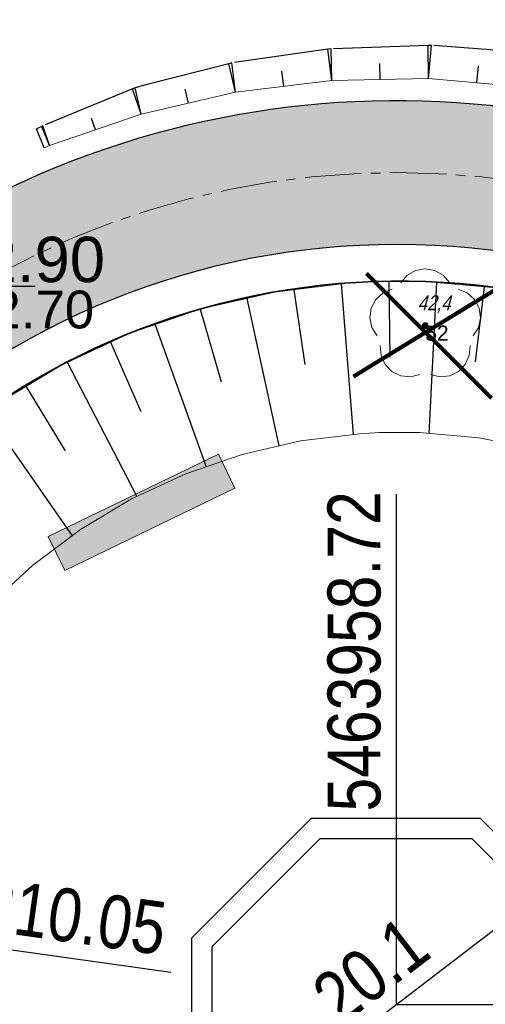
# Model space of a CAD drawing. Header units: metres. Extents: x 0 to 5465380, y 0 to 5925815.
# Tile 112 of 141: x 5463954 to 5463960, y 5925585 to 5925598. Entities that reach past the tile are written whole.
import ezdxf

# ---------------------------------------------------------------- set-up
doc = ezdxf.new("R2010")
doc.units = ezdxf.units.M
doc.linetypes.add('CENTER2', pattern=[1.125, 0.75, -0.125, 0.125, -0.125])
doc.linetypes.add('HIDDEN', pattern=[0.375, 0.25, -0.125])
for name, color, linetype, lineweight in [('$DR - obrzeże 8x30', 34, 'Continuous', 30), ('$DR - osie ścieżek', 7, 'CENTER2', 15), ('$DR - wyp. chodnik', 44, 'Continuous', 5), ('$DR - zał. arch.', 7, 'Continuous', 13), ('$DR - zał. mapa', 250, 'Continuous', 0), ('___ławki_Nr_Pióra__141', 7, 'Continuous', 0), ('___ławki_Nr_Pióra__246', 34, 'Continuous', 211), ('CC_Drzewa_Nr_Pióra__185', 20, 'Continuous', 200)]:
    doc.layers.add(name, color=color, linetype=linetype, lineweight=lineweight)
for name, color, linetype in [('$DR - wymiary', 7, 'Continuous'), ('____rosliny', 7, 'Continuous'), ('AecObjExplode_rys 1_Vport_D5A', 7, 'Continuous'), ('AecObjExplode_rys 3_Vport_DDD', 7, 'Continuous'), ('AecObjExplode_rys 4_Vport_E22', 7, 'Continuous'), ('C-DROGI-KORYTARZE', 7, 'Continuous'), ('C-DROGI-SYTUACJA', 7, 'Continuous'), ('C-DROGI-SYTUACJA-ETYKIETY', 7, 'Continuous'), ('C-DZIALKI', 5, 'Continuous'), ('C-TEREN-SKARPY', 94, 'Continuous'), ('Punkty', 7, 'Continuous'), ('Rzedne', 7, 'Continuous'), ('Teksty', 7, 'Continuous')]:
    doc.layers.add(name, color=color, linetype=linetype)
doc.layers.add('CC_Drzewa', color=7, linetype='Continuous', lineweight=18, true_color=0x008000)
doc.styles.add('ARIAL 2', font='ARIALN.TTF')
doc.styles.get("Standard").update_dxf_attribs({"font": 'arial.ttf'})
doc.dimstyles.new('LINIOWY', dxfattribs={"dimtxt": 0.7, "dimasz": 0.3, "dimexe": 0.3, "dimexo": 0, "dimgap": 0.2, "dimtad": 1, "dimzin": 9, "dimdsep": 46, "dimtxsty": 'ARIAL 2', "dimblk": 'OBLIQUE', "dimcen": 0, "dimdle": 0.2, "dimclrd": 7, "dimclre": 7, "dimclrt": 1, "dimadec": 0, "dimazin": 0, "dimtfac": 1, "dimtofl": 0, "dimtmove": 1, "dimatfit": 3, "dimldrblk": 'OBLIQUE', "dimfxl": 0.3, "dimfxlon": 1, "dimtolj": 1, "dimtzin": 1, "dimarcsym": 0})
doc.dimstyles.new('LINIOWY$4', dxfattribs={"dimtxt": 0.7, "dimasz": 0.3, "dimexe": 0.3, "dimexo": 0, "dimgap": 0.2, "dimtad": 1, "dimzin": 9, "dimdsep": 46, "dimtxsty": 'ARIAL 2', "dimblk1": 'OBLIQUE', "dimsah": 1, "dimcen": 0, "dimdle": 0.2, "dimclrd": 7, "dimclre": 7, "dimclrt": 1, "dimadec": 0, "dimazin": 0, "dimtfac": 1, "dimtofl": 0, "dimtmove": 1, "dimatfit": 3, "dimldrblk": 'OBLIQUE', "dimfxl": 0.3, "dimfxlon": 1, "dimtolj": 1, "dimtzin": 1, "dimarcsym": 0})

# ---------------------------------------------------------------- blocks, each defined once
blk = doc.blocks.new('SPDLP')
blk.add_hatch(color=0).paths.add_polyline_path([(-0.09, 0), (-0.085595, -0.027812), (-0.072812, -0.052901), (-0.052901, -0.072812), (-0.027812, -0.085595), (0, -0.09), (0.027812, -0.085595), (0.052901, -0.072812), (0.072812, -0.052901), (0.085595, -0.027812), (0.09, 0), (0.085595, 0.027812), (0.072812, 0.052901), (0.052901, 0.072812), (0.027812, 0.085595), (0, 0.09), (-0.027812, 0.085595), (-0.052901, 0.072812), (-0.072812, 0.052901), (-0.085595, 0.027812)])
at = {"color": 0}
for points in [[(-0.268652, 1.271938), (-0.048001, 1.40916), (0.20623, 1.462858), (0.463525, 1.426585), (0.693003, 1.304695), (0.867117, 1.11182), (0.964971, 0.871109)], [(-1.292703, 0.137547), (-1.355024, 0.389802), (-1.327532, 0.648184), (-1.213525, 0.881678), (-1.026689, 1.062258), (-0.78945, 1.168249), (-0.530282, 1.186929)], [(1.126667, 0.648554), (1.325358, 0.481106), (1.454989, 0.255912), (1.5, 0), (1.454989, -0.255912), (1.325358, -0.481106), (1.126667, -0.648554)], [(-0.530282, -1.186929), (-0.78945, -1.168249), (-1.026689, -1.062258), (-1.213525, -0.881678), (-1.327532, -0.648184), (-1.355024, -0.389802), (-1.292703, -0.137547)], [(0.964971, -0.871109), (0.867117, -1.11182), (0.693003, -1.304695), (0.463525, -1.426585), (0.20623, -1.462858), (-0.048001, -1.40916), (-0.268652, -1.271938)]]:
    blk.add_lwpolyline(points, dxfattribs=at)
blk = doc.blocks.new('GK.6640.1913.2022 szara')
at = {"layer": 'Punkty', "color": 252, "lineweight": 35}
blk.add_point((5463959.103, 5925594.359), dxfattribs=at)
at = {"layer": 'CC_Drzewa', "color": 252, "lineweight": 18, "xscale": 0.5, "yscale": 0.5, "rotation": 90}
blk.add_blockref('SPDLP', (5463959.103, 5925594.359), dxfattribs=at)
at = {"layer": 'Rzedne', "color": 252, "lineweight": 35, "oblique": 15, "width": 0.8}
blk.add_text('42,4', height=0.2, dxfattribs=at).set_placement((5463959.003, 5925594.559, 42.434))
at = {"layer": 'Teksty', "color": 252, "lineweight": 35}
blk.add_text('52', height=0.2, dxfattribs=at).set_placement((5463959.103, 5925594.159, 42.434))
blk = doc.blocks.new('świetlica_bezrzecze_PB_PZT oczyszczony')
at = {"layer": '___ławki_Nr_Pióra__246', "linetype": 'Continuous'}
blk.add_hatch(color=256, dxfattribs=at).paths.add_polyline_path([(5463956.585, 5925592.207), (5463956.367, 5925592.657), (5463954.116, 5925591.57), (5463954.334, 5925591.12)], flags=0)
at = {"layer": '____rosliny', "linetype": 'Continuous', "flags": 128}
for points in [[(5463961.421, 5925584.016), (5463961.421, 5925586.256), (5463959.836, 5925587.841), (5463957.596, 5925587.841), (5463956.011, 5925586.256), (5463956.011, 5925584.016), (5463957.596, 5925582.431), (5463959.836, 5925582.431)], [(5463959.724, 5925587.571), (5463957.708, 5925587.571), (5463956.282, 5925586.144), (5463956.282, 5925584.128), (5463957.708, 5925582.702), (5463959.724, 5925582.702), (5463961.151, 5925584.128), (5463961.151, 5925586.144)]]:
    blk.add_lwpolyline(points, close=True, dxfattribs=at)
at = {"layer": '___ławki_Nr_Pióra__141', "linetype": 'Continuous', "flags": 128}
blk.add_lwpolyline([(5463956.585, 5925592.207), (5463956.367, 5925592.657), (5463954.116, 5925591.57), (5463954.334, 5925591.12)], close=True, dxfattribs=at)
at = {"layer": 'CC_Drzewa_Nr_Pióra__185', "linetype": 'Continuous'}
for p, q in [((5463959.979, 5925593.398), (5463958.327, 5925595.05)), ((5463958.156, 5925593.686), (5463960.177, 5925594.923))]:
    blk.add_line(p, q, dxfattribs=at)
blk = doc.blocks.new('kota')
at = {"color": 0, "linetype": 'ByBlock', "lineweight": -2}
for p, q in [((0, 0), (0, 1)), ((2, 0.5), (-0.5, 0.5)), ((-0.5, 0.5), (0, 0))]:
    blk.add_line(p, q, dxfattribs=at)
blk = doc.blocks.new('*D36')
at = {"layer": '$DR - wymiary', "color": 7, "lineweight": -2, "transparency": 16777216}
blk.add_line((5463955.74, 5925585.801), (5463949.069, 5925586.738), dxfattribs=at)
at = {"layer": '$DR - wymiary', "color": 7, "transparency": 16777216}
blk.add_solid([(5463949.076, 5925586.788), (5463949.062, 5925586.689), (5463948.771, 5925586.78)], dxfattribs=at)
at = {"layer": 'Defpoints', "color": 0, "transparency": 16777216}
for p in [(5463948.771, 5925586.78), (5463958.724, 5925585.382)]:
    blk.add_point(p, dxfattribs=at)
at = {"layer": '$DR - wymiary', "color": 1, "transparency": 16777216, "insert": (5463954.386, 5925586.554), "char_height": 0.7, "attachment_point": 5, "rotation": 352.0072, "style": 'ARIAL 2'}
blk.add_mtext('\\A1;R10.05', dxfattribs=at)
blk = doc.blocks.new('_OBLIQUE')
at = {"color": 0, "linetype": 'ByBlock'}
blk.add_line((-0.5, -0.5), (0.5, 0.5), dxfattribs=at)
blk = doc.blocks.new('*D100')
at = {"layer": '$DR - wymiary', "color": 7, "lineweight": -2, "transparency": 16777216}
for p, q in [((5463966.706, 5925591.489), (5463966.524, 5925591.727)), ((5463950.583, 5925579.154), (5463966.865, 5925591.611)), ((5463950.742, 5925579.276), (5463950.56, 5925579.514))]:
    blk.add_line(p, q, dxfattribs=at)
at = {"layer": 'Defpoints', "color": 0, "transparency": 16777216}
for p in [(5463966.706, 5925591.489), (5463966.706, 5925591.489), (5463950.742, 5925579.276)]:
    blk.add_point(p, dxfattribs=at)
at = {"layer": '$DR - wymiary', "color": 7, "lineweight": -2, "transparency": 16777216, "xscale": 0.3, "yscale": 0.3, "zscale": 0.3}
for p, rotation in [((5463966.706, 5925591.489), 37.41772911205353), ((5463950.742, 5925579.276), 217.4177291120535)]:
    blk.add_blockref('_OBLIQUE', p, dxfattribs=dict(at, rotation=rotation))
at = {"layer": '$DR - wymiary', "color": 1, "transparency": 16777216, "insert": (5463958.385, 5925585.825), "char_height": 0.7, "attachment_point": 5, "rotation": 37.4177, "style": 'ARIAL 2'}
blk.add_mtext('\\A1;20.1', dxfattribs=at)
blk = doc.blocks.new('*D115')
at = {"layer": '$DR - wymiary', "color": 7, "lineweight": -2, "transparency": 16777216}
blk.add_line((5463941.588, 5925574.264), (5463938.423, 5925572.21), dxfattribs=at)
at = {"layer": '$DR - wymiary', "color": 7, "transparency": 16777216}
blk.add_solid([(5463938.396, 5925572.252), (5463938.45, 5925572.168), (5463938.171, 5925572.047)], dxfattribs=at)
at = {"layer": 'Defpoints', "color": 0, "transparency": 16777216}
for p in [(5463958.724, 5925585.382), (5463938.171, 5925572.047)]:
    blk.add_point(p, dxfattribs=at)
at = {"layer": '$DR - wymiary', "color": 1, "transparency": 16777216, "insert": (5463940.259, 5925574.066), "char_height": 0.7, "attachment_point": 5, "rotation": 32.9777, "style": 'ARIAL 2'}
blk.add_mtext('\\A1;R24.5', dxfattribs=at)
blk = doc.blocks.new('*D116')
at = {"layer": '$DR - wymiary', "color": 7, "lineweight": -2, "transparency": 16777216}
blk.add_line((5463946.399, 5925578.731), (5463948.779, 5925580.016), dxfattribs=at)
at = {"layer": '$DR - wymiary', "color": 7, "transparency": 16777216}
blk.add_solid([(5463948.756, 5925580.06), (5463948.803, 5925579.972), (5463949.043, 5925580.158)], dxfattribs=at)
at = {"layer": 'Defpoints', "color": 0, "transparency": 16777216}
for p in [(5463958.724, 5925585.382), (5463949.043, 5925580.158)]:
    blk.add_point(p, dxfattribs=at)
at = {"layer": '$DR - wymiary', "color": 1, "transparency": 16777216, "insert": (5463946.868, 5925579.611), "char_height": 0.7, "attachment_point": 5, "rotation": 28.3533, "style": 'ARIAL 2'}
blk.add_mtext('\\A1;R11', dxfattribs=at)
blk = doc.blocks.new('*D137')
at = {"layer": '$DR - wymiary', "color": 7, "lineweight": -2, "transparency": 16777216}
blk.add_line((5463958.724, 5925585.382), (5463964.93, 5925585.382), dxfattribs=at)
at = {"layer": 'Defpoints', "color": 0, "transparency": 16777216}
for p in [(5463958.724, 5925585.382), (5463960.561, 5925585.382), (0, 0)]:
    blk.add_point(p, dxfattribs=at)
at = {"layer": '$DR - wymiary', "color": 1, "transparency": 16777216, "insert": (5463962.845, 5925585.94), "char_height": 0.7, "attachment_point": 5, "style": 'ARIAL 2'}
blk.add_mtext('\\A1;5925585.38', dxfattribs=at)
blk = doc.blocks.new('*D138')
at = {"layer": '$DR - wymiary', "color": 7, "lineweight": -2, "transparency": 16777216}
blk.add_line((5463958.724, 5925585.382), (5463958.724, 5925592.131), dxfattribs=at)
at = {"layer": 'Defpoints', "color": 0, "transparency": 16777216}
for p in [(5463958.724, 5925587.769), (5463958.724, 5925585.382), (0, 0)]:
    blk.add_point(p, dxfattribs=at)
at = {"layer": '$DR - wymiary', "color": 1, "transparency": 16777216, "insert": (5463958.166, 5925590.05), "char_height": 0.7, "attachment_point": 5, "rotation": 90, "style": 'ARIAL 2'}
blk.add_mtext('\\A1;5463958.72', dxfattribs=at)
blk = doc.blocks.new('AecObjExplode_rys 1_Vport_D5A')
at = {"layer": 'C-DROGI-KORYTARZE', "color": 92, "linetype": 'Continuous', "lineweight": 9}
for p, q in [((5463957.108, 5925594.803), (5463958.1, 5925594.924)), ((5463958.1, 5925594.924), (5463958.421, 5925594.941)), ((5463958.421, 5925594.941), (5463959.099, 5925594.941)), ((5463959.099, 5925594.941), (5463960.095, 5925594.854)), ((5463956.134, 5925594.579), (5463957.108, 5925594.803)), ((5463955.188, 5925594.254), (5463956.134, 5925594.579)), ((5463954.282, 5925593.833), (5463955.188, 5925594.254)), ((5463953.425, 5925593.319), (5463954.282, 5925593.833)), ((5463957.454, 5925592.833), (5463958.238, 5925592.929)), ((5463958.238, 5925592.929), (5463958.493, 5925592.943)), ((5463958.493, 5925592.943), (5463959.029, 5925592.943)), ((5463959.029, 5925592.943), (5463959.816, 5925592.873)), ((5463956.683, 5925592.656), (5463957.454, 5925592.833)), ((5463959.816, 5925592.873), (5463960.592, 5925592.722)), ((5463955.936, 5925592.399), (5463956.683, 5925592.656)), ((5463955.219, 5925592.066), (5463955.936, 5925592.399)), ((5463954.541, 5925591.66), (5463955.219, 5925592.066)), ((5463953.909, 5925591.185), (5463954.541, 5925591.66)), ((5463953.435, 5925590.752), (5463953.909, 5925591.185))]:
    blk.add_line(p, q, dxfattribs=at)
at = {"layer": 'C-DROGI-KORYTARZE', "color": 54, "linetype": 'Continuous', "lineweight": -3}
for p, q in [((5463957.991, 5925594.911, 42.837), (5463958.152, 5925592.919, 42.797)), ((5463958.622, 5925594.941, 42.822), (5463958.637, 5925593.942, 42.802)), ((5463959.254, 5925594.928, 42.805), (5463959.151, 5925592.932, 42.765)), ((5463959.884, 5925594.872, 42.788), (5463959.766, 5925593.88, 42.768)), ((5463957.364, 5925594.834, 42.851), (5463957.51, 5925593.846, 42.831)), ((5463956.743, 5925594.719, 42.864), (5463957.165, 5925592.767, 42.824)), ((5463956.127, 5925594.577, 42.876), (5463956.402, 5925593.615, 42.856)), ((5463955.529, 5925594.371, 42.886), (5463956.205, 5925592.492, 42.846)), ((5463954.941, 5925594.14, 42.895), (5463955.341, 5925593.224, 42.875)), ((5463954.368, 5925593.873, 42.904), (5463955.287, 5925592.098, 42.864)), ((5463953.821, 5925593.557, 42.911), (5463954.338, 5925592.702, 42.891)), ((5463953.289, 5925593.217, 42.917), (5463954.434, 5925591.579, 42.877))]:
    blk.add_line(p, q, dxfattribs=at)
at = {"layer": 'C-DROGI-SYTUACJA', "color": 92, "linetype": 'Continuous', "lineweight": 9}
for p, q in [((5463957.867, 5925597.602), (5463956.594, 5925597.446)), ((5463959.149, 5925597.625), (5463957.867, 5925597.602)), ((5463960.426, 5925597.514), (5463959.149, 5925597.625)), ((5463956.594, 5925597.446), (5463955.345, 5925597.157)), ((5463955.345, 5925597.157), (5463954.133, 5925596.74)), ((5463954.133, 5925596.74), (5463954.061, 5925596.71))]:
    blk.add_line(p, q, dxfattribs=at)
at = {"layer": 'C-DZIALKI', "color": 7, "linetype": 'Continuous', "lineweight": 35}
blk.add_arc((5463958.762, 5925585.387), 9.56, 282.2986, 261.7796, dxfattribs=at)
at = {"layer": 'C-TEREN-SKARPY', "color": 92, "linetype": 'HIDDEN', "lineweight": -3, "ltscale": 5}
for p, q in [((5463957.816, 5925598.013), (5463956.547, 5925597.833)), ((5463957.859, 5925598.019), (5463957.816, 5925598.013)), ((5463959.141, 5925598.062), (5463957.859, 5925598.019)), ((5463959.187, 5925598.064), (5463959.141, 5925598.062)), ((5463960.466, 5925597.969), (5463959.187, 5925598.064)), ((5463956.507, 5925597.823), (5463955.406, 5925597.545)), ((5463956.547, 5925597.833), (5463956.507, 5925597.823)), ((5463955.23, 5925597.49), (5463954.043, 5925597.001)), ((5463955.265, 5925597.504), (5463955.23, 5925597.49)), ((5463955.406, 5925597.545), (5463955.265, 5925597.504)), ((5463954.029, 5925596.994), (5463953.959, 5925596.96)), ((5463954.043, 5925597.001), (5463954.029, 5925596.994))]:
    blk.add_line(p, q, dxfattribs=at)
at = {"layer": 'C-TEREN-SKARPY', "color": 92, "linetype": 'Continuous', "lineweight": -3}
for p, q in [((5463957.867, 5925597.602, 42.681), (5463957.816, 5925598.013, 42.474)), ((5463957.867, 5925597.602), (5463957.816, 5925598.013)), ((5463957.867, 5925597.602, 42.681), (5463957.859, 5925598.019, 42.473)), ((5463957.867, 5925597.602), (5463957.859, 5925598.019)), ((5463959.149, 5925597.625, 42.642), (5463959.141, 5925598.062, 42.423)), ((5463959.149, 5925597.625), (5463959.141, 5925598.062)), ((5463959.149, 5925597.625, 42.642), (5463959.187, 5925598.064, 42.421)), ((5463959.149, 5925597.625), (5463959.187, 5925598.064)), ((5463956.594, 5925597.446, 42.717), (5463956.507, 5925597.823, 42.524)), ((5463956.594, 5925597.446), (5463956.507, 5925597.823)), ((5463956.594, 5925597.446, 42.717), (5463956.547, 5925597.833, 42.522)), ((5463956.594, 5925597.446), (5463956.547, 5925597.833)), ((5463957.231, 5925597.524, 42.699), (5463957.206, 5925597.724, 42.599)), ((5463957.867, 5925597.602, 42.681), (5463957.852, 5925597.809, 42.577)), ((5463958.508, 5925597.614, 42.661), (5463958.504, 5925597.827, 42.555)), ((5463959.149, 5925597.625, 42.642), (5463959.156, 5925597.844, 42.532)), ((5463959.787, 5925597.569, 42.621), (5463959.807, 5925597.793, 42.508)), ((5463956.594, 5925597.446, 42.717), (5463956.561, 5925597.637, 42.62)), ((5463955.345, 5925597.157, 42.751), (5463955.23, 5925597.49, 42.575)), ((5463955.345, 5925597.157), (5463955.23, 5925597.49)), ((5463955.345, 5925597.157, 42.751), (5463955.265, 5925597.504, 42.573)), ((5463955.345, 5925597.157), (5463955.265, 5925597.504)), ((5463955.97, 5925597.302, 42.734), (5463955.928, 5925597.484, 42.641)), ((5463955.345, 5925597.157, 42.751), (5463955.296, 5925597.327, 42.662)), ((5463954.739, 5925596.948, 42.766), (5463954.688, 5925597.097, 42.688)), ((5463954.061, 5925596.71), (5463953.959, 5925596.96)), ((5463954.133, 5925596.74, 42.782), (5463954.029, 5925596.994, 42.644)), ((5463954.133, 5925596.74), (5463954.029, 5925596.994)), ((5463954.133, 5925596.74, 42.782), (5463954.043, 5925597.001, 42.644)), ((5463954.133, 5925596.74), (5463954.043, 5925597.001)), ((5463954.133, 5925596.74, 42.782), (5463954.084, 5925596.868, 42.713))]:
    blk.add_line(p, q, dxfattribs=at)
blk = doc.blocks.new('AecObjExplode_rys 4_Vport_E22')
at = {"layer": 'C-DROGI-KORYTARZE', "color": 92, "linetype": 'Continuous', "lineweight": 9}
for p, q in [((5463957.108, 5925594.803), (5463958.1, 5925594.924)), ((5463958.1, 5925594.924), (5463958.421, 5925594.941)), ((5463958.421, 5925594.941), (5463959.099, 5925594.941)), ((5463959.099, 5925594.941), (5463960.095, 5925594.854)), ((5463956.134, 5925594.579), (5463957.108, 5925594.803)), ((5463955.188, 5925594.254), (5463956.134, 5925594.579)), ((5463954.282, 5925593.833), (5463955.188, 5925594.254)), ((5463953.425, 5925593.319), (5463954.282, 5925593.833)), ((5463957.454, 5925592.833), (5463958.238, 5925592.929)), ((5463958.238, 5925592.929), (5463958.493, 5925592.943)), ((5463958.493, 5925592.943), (5463959.029, 5925592.943)), ((5463959.029, 5925592.943), (5463959.816, 5925592.873)), ((5463956.683, 5925592.656), (5463957.454, 5925592.833)), ((5463959.816, 5925592.873), (5463960.592, 5925592.722)), ((5463955.936, 5925592.399), (5463956.683, 5925592.656)), ((5463955.219, 5925592.066), (5463955.936, 5925592.399)), ((5463954.541, 5925591.66), (5463955.219, 5925592.066)), ((5463953.909, 5925591.185), (5463954.541, 5925591.66)), ((5463953.435, 5925590.752), (5463953.909, 5925591.185))]:
    blk.add_line(p, q, dxfattribs=at)
at = {"layer": 'C-DROGI-KORYTARZE', "color": 54, "linetype": 'Continuous', "lineweight": -3}
for p, q in [((5463957.991, 5925594.911, 42.837), (5463958.152, 5925592.919, 42.797)), ((5463958.622, 5925594.941, 42.822), (5463958.637, 5925593.942, 42.802)), ((5463959.254, 5925594.928, 42.805), (5463959.151, 5925592.932, 42.765)), ((5463959.884, 5925594.872, 42.788), (5463959.766, 5925593.88, 42.768)), ((5463957.364, 5925594.834, 42.851), (5463957.51, 5925593.846, 42.831)), ((5463956.743, 5925594.719, 42.864), (5463957.165, 5925592.767, 42.824)), ((5463956.127, 5925594.577, 42.876), (5463956.402, 5925593.615, 42.856)), ((5463955.529, 5925594.371, 42.886), (5463956.205, 5925592.492, 42.846)), ((5463954.941, 5925594.14, 42.895), (5463955.341, 5925593.224, 42.875)), ((5463954.368, 5925593.873, 42.904), (5463955.287, 5925592.098, 42.864)), ((5463953.821, 5925593.557, 42.911), (5463954.338, 5925592.702, 42.891)), ((5463953.289, 5925593.217, 42.917), (5463954.434, 5925591.579, 42.877))]:
    blk.add_line(p, q, dxfattribs=at)
at = {"layer": 'C-DROGI-SYTUACJA', "color": 92, "linetype": 'Continuous', "lineweight": 9}
for p, q in [((5463957.867, 5925597.602), (5463956.594, 5925597.446)), ((5463959.149, 5925597.625), (5463957.867, 5925597.602)), ((5463960.426, 5925597.514), (5463959.149, 5925597.625)), ((5463956.594, 5925597.446), (5463955.345, 5925597.157)), ((5463955.345, 5925597.157), (5463954.133, 5925596.74)), ((5463954.133, 5925596.74), (5463954.061, 5925596.71))]:
    blk.add_line(p, q, dxfattribs=at)
at = {"layer": 'C-DZIALKI', "color": 7, "linetype": 'Continuous', "lineweight": 35}
blk.add_arc((5463958.762, 5925585.387), 9.56, 282.2986, 261.7796, dxfattribs=at)
at = {"layer": 'C-TEREN-SKARPY', "color": 92, "linetype": 'HIDDEN', "lineweight": -3, "ltscale": 5}
for p, q in [((5463957.816, 5925598.013), (5463956.547, 5925597.833)), ((5463957.859, 5925598.019), (5463957.816, 5925598.013)), ((5463959.141, 5925598.062), (5463957.859, 5925598.019)), ((5463959.187, 5925598.064), (5463959.141, 5925598.062)), ((5463960.466, 5925597.969), (5463959.187, 5925598.064)), ((5463956.507, 5925597.823), (5463955.406, 5925597.545)), ((5463956.547, 5925597.833), (5463956.507, 5925597.823)), ((5463955.23, 5925597.49), (5463954.043, 5925597.001)), ((5463955.265, 5925597.504), (5463955.23, 5925597.49)), ((5463955.406, 5925597.545), (5463955.265, 5925597.504)), ((5463954.029, 5925596.994), (5463953.959, 5925596.96)), ((5463954.043, 5925597.001), (5463954.029, 5925596.994))]:
    blk.add_line(p, q, dxfattribs=at)
at = {"layer": 'C-TEREN-SKARPY', "color": 92, "linetype": 'Continuous', "lineweight": -3}
for p, q in [((5463957.867, 5925597.602, 42.681), (5463957.816, 5925598.013, 42.474)), ((5463957.867, 5925597.602), (5463957.816, 5925598.013)), ((5463957.867, 5925597.602, 42.681), (5463957.859, 5925598.019, 42.473)), ((5463957.867, 5925597.602), (5463957.859, 5925598.019)), ((5463959.149, 5925597.625, 42.642), (5463959.141, 5925598.062, 42.423)), ((5463959.149, 5925597.625), (5463959.141, 5925598.062)), ((5463959.149, 5925597.625, 42.642), (5463959.187, 5925598.064, 42.421)), ((5463959.149, 5925597.625), (5463959.187, 5925598.064)), ((5463956.594, 5925597.446, 42.717), (5463956.507, 5925597.823, 42.524)), ((5463956.594, 5925597.446), (5463956.507, 5925597.823)), ((5463956.594, 5925597.446, 42.717), (5463956.547, 5925597.833, 42.522)), ((5463956.594, 5925597.446), (5463956.547, 5925597.833)), ((5463957.231, 5925597.524, 42.699), (5463957.206, 5925597.724, 42.599)), ((5463957.867, 5925597.602, 42.681), (5463957.852, 5925597.809, 42.577)), ((5463958.508, 5925597.614, 42.661), (5463958.504, 5925597.827, 42.555)), ((5463959.149, 5925597.625, 42.642), (5463959.156, 5925597.844, 42.532)), ((5463959.787, 5925597.569, 42.621), (5463959.807, 5925597.793, 42.508)), ((5463956.594, 5925597.446, 42.717), (5463956.561, 5925597.637, 42.62)), ((5463955.345, 5925597.157, 42.751), (5463955.23, 5925597.49, 42.575)), ((5463955.345, 5925597.157), (5463955.23, 5925597.49)), ((5463955.345, 5925597.157, 42.751), (5463955.265, 5925597.504, 42.573)), ((5463955.345, 5925597.157), (5463955.265, 5925597.504)), ((5463955.97, 5925597.302, 42.734), (5463955.928, 5925597.484, 42.641)), ((5463955.345, 5925597.157, 42.751), (5463955.296, 5925597.327, 42.662)), ((5463954.739, 5925596.948, 42.766), (5463954.688, 5925597.097, 42.688)), ((5463954.061, 5925596.71), (5463953.959, 5925596.96)), ((5463954.133, 5925596.74, 42.782), (5463954.029, 5925596.994, 42.644)), ((5463954.133, 5925596.74), (5463954.029, 5925596.994)), ((5463954.133, 5925596.74, 42.782), (5463954.043, 5925597.001, 42.644)), ((5463954.133, 5925596.74), (5463954.043, 5925597.001)), ((5463954.133, 5925596.74, 42.782), (5463954.084, 5925596.868, 42.713))]:
    blk.add_line(p, q, dxfattribs=at)
blk = doc.blocks.new('AecObjExplode_rys 3_Vport_DDD')
at = {"layer": 'C-DROGI-KORYTARZE', "color": 92, "linetype": 'Continuous', "lineweight": 9}
for p, q in [((5463957.108, 5925594.803), (5463958.1, 5925594.924)), ((5463958.1, 5925594.924), (5463958.421, 5925594.941)), ((5463958.421, 5925594.941), (5463959.099, 5925594.941)), ((5463959.099, 5925594.941), (5463960.095, 5925594.854)), ((5463956.134, 5925594.579), (5463957.108, 5925594.803)), ((5463955.188, 5925594.254), (5463956.134, 5925594.579)), ((5463954.282, 5925593.833), (5463955.188, 5925594.254)), ((5463953.425, 5925593.319), (5463954.282, 5925593.833)), ((5463957.454, 5925592.833), (5463958.238, 5925592.929)), ((5463958.238, 5925592.929), (5463958.493, 5925592.943)), ((5463958.493, 5925592.943), (5463959.029, 5925592.943)), ((5463959.029, 5925592.943), (5463959.816, 5925592.873)), ((5463956.683, 5925592.656), (5463957.454, 5925592.833)), ((5463959.816, 5925592.873), (5463960.592, 5925592.722)), ((5463955.936, 5925592.399), (5463956.683, 5925592.656)), ((5463955.219, 5925592.066), (5463955.936, 5925592.399)), ((5463954.541, 5925591.66), (5463955.219, 5925592.066)), ((5463953.909, 5925591.185), (5463954.541, 5925591.66)), ((5463953.435, 5925590.752), (5463953.909, 5925591.185))]:
    blk.add_line(p, q, dxfattribs=at)
at = {"layer": 'C-DROGI-KORYTARZE', "color": 54, "linetype": 'Continuous', "lineweight": -3}
for p, q in [((5463957.991, 5925594.911, 42.837), (5463958.152, 5925592.919, 42.797)), ((5463958.622, 5925594.941, 42.822), (5463958.637, 5925593.942, 42.802)), ((5463959.254, 5925594.928, 42.805), (5463959.151, 5925592.932, 42.765)), ((5463959.884, 5925594.872, 42.788), (5463959.766, 5925593.88, 42.768)), ((5463957.364, 5925594.834, 42.851), (5463957.51, 5925593.846, 42.831)), ((5463956.743, 5925594.719, 42.864), (5463957.165, 5925592.767, 42.824)), ((5463956.127, 5925594.577, 42.876), (5463956.402, 5925593.615, 42.856)), ((5463955.529, 5925594.371, 42.886), (5463956.205, 5925592.492, 42.846)), ((5463954.941, 5925594.14, 42.895), (5463955.341, 5925593.224, 42.875)), ((5463954.368, 5925593.873, 42.904), (5463955.287, 5925592.098, 42.864)), ((5463953.821, 5925593.557, 42.911), (5463954.338, 5925592.702, 42.891)), ((5463953.289, 5925593.217, 42.917), (5463954.434, 5925591.579, 42.877))]:
    blk.add_line(p, q, dxfattribs=at)
at = {"layer": 'C-DROGI-SYTUACJA', "color": 92, "linetype": 'Continuous', "lineweight": 9}
for p, q in [((5463957.867, 5925597.602), (5463956.594, 5925597.446)), ((5463959.149, 5925597.625), (5463957.867, 5925597.602)), ((5463960.426, 5925597.514), (5463959.149, 5925597.625)), ((5463956.594, 5925597.446), (5463955.345, 5925597.157)), ((5463955.345, 5925597.157), (5463954.133, 5925596.74)), ((5463954.133, 5925596.74), (5463954.061, 5925596.71))]:
    blk.add_line(p, q, dxfattribs=at)
at = {"layer": 'C-DZIALKI', "color": 7, "linetype": 'Continuous', "lineweight": 35}
blk.add_arc((5463958.762, 5925585.387), 9.56, 282.2986, 261.7796, dxfattribs=at)
at = {"layer": 'C-TEREN-SKARPY', "color": 92, "linetype": 'HIDDEN', "lineweight": -3, "ltscale": 5}
for p, q in [((5463957.816, 5925598.013), (5463956.547, 5925597.833)), ((5463957.859, 5925598.019), (5463957.816, 5925598.013)), ((5463959.141, 5925598.062), (5463957.859, 5925598.019)), ((5463959.187, 5925598.064), (5463959.141, 5925598.062)), ((5463960.466, 5925597.969), (5463959.187, 5925598.064)), ((5463956.507, 5925597.823), (5463955.406, 5925597.545)), ((5463956.547, 5925597.833), (5463956.507, 5925597.823)), ((5463955.23, 5925597.49), (5463954.043, 5925597.001)), ((5463955.265, 5925597.504), (5463955.23, 5925597.49)), ((5463955.406, 5925597.545), (5463955.265, 5925597.504)), ((5463954.029, 5925596.994), (5463953.959, 5925596.96)), ((5463954.043, 5925597.001), (5463954.029, 5925596.994))]:
    blk.add_line(p, q, dxfattribs=at)
at = {"layer": 'C-TEREN-SKARPY', "color": 92, "linetype": 'Continuous', "lineweight": -3}
for p, q in [((5463957.867, 5925597.602, 42.681), (5463957.816, 5925598.013, 42.474)), ((5463957.867, 5925597.602), (5463957.816, 5925598.013)), ((5463957.867, 5925597.602, 42.681), (5463957.859, 5925598.019, 42.473)), ((5463957.867, 5925597.602), (5463957.859, 5925598.019)), ((5463959.149, 5925597.625, 42.642), (5463959.141, 5925598.062, 42.423)), ((5463959.149, 5925597.625), (5463959.141, 5925598.062)), ((5463959.149, 5925597.625, 42.642), (5463959.187, 5925598.064, 42.421)), ((5463959.149, 5925597.625), (5463959.187, 5925598.064)), ((5463956.594, 5925597.446, 42.717), (5463956.507, 5925597.823, 42.524)), ((5463956.594, 5925597.446), (5463956.507, 5925597.823)), ((5463956.594, 5925597.446, 42.717), (5463956.547, 5925597.833, 42.522)), ((5463956.594, 5925597.446), (5463956.547, 5925597.833)), ((5463957.231, 5925597.524, 42.699), (5463957.206, 5925597.724, 42.599)), ((5463957.867, 5925597.602, 42.681), (5463957.852, 5925597.809, 42.577)), ((5463958.508, 5925597.614, 42.661), (5463958.504, 5925597.827, 42.555)), ((5463959.149, 5925597.625, 42.642), (5463959.156, 5925597.844, 42.532)), ((5463959.787, 5925597.569, 42.621), (5463959.807, 5925597.793, 42.508)), ((5463956.594, 5925597.446, 42.717), (5463956.561, 5925597.637, 42.62)), ((5463955.345, 5925597.157, 42.751), (5463955.23, 5925597.49, 42.575)), ((5463955.345, 5925597.157), (5463955.23, 5925597.49)), ((5463955.345, 5925597.157, 42.751), (5463955.265, 5925597.504, 42.573)), ((5463955.345, 5925597.157), (5463955.265, 5925597.504)), ((5463955.97, 5925597.302, 42.734), (5463955.928, 5925597.484, 42.641)), ((5463955.345, 5925597.157, 42.751), (5463955.296, 5925597.327, 42.662)), ((5463954.739, 5925596.948, 42.766), (5463954.688, 5925597.097, 42.688)), ((5463954.061, 5925596.71), (5463953.959, 5925596.96)), ((5463954.133, 5925596.74, 42.782), (5463954.029, 5925596.994, 42.644)), ((5463954.133, 5925596.74), (5463954.029, 5925596.994)), ((5463954.133, 5925596.74, 42.782), (5463954.043, 5925597.001, 42.644)), ((5463954.133, 5925596.74), (5463954.043, 5925597.001)), ((5463954.133, 5925596.74, 42.782), (5463954.084, 5925596.868, 42.713))]:
    blk.add_line(p, q, dxfattribs=at)

msp = doc.modelspace()

# ---------------------------------------------------------------- hatches: boundary and pattern name
at = {"layer": '$DR - wyp. chodnik'}
h = msp.add_hatch(dxfattribs=at)
h.set_pattern_fill('AR-SAND', color=256, scale=0.01)
h.set_pattern_definition([(37.5, (500, 0), (-0.01600031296, 0.48941323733), [0, -0.38608, 0, -0.4318, 0, -0.41275]), (7.5, (500, 0), (0.44952328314, 0.71682510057), [0, -0.20828, 0, -0.34798, 0, -0.13335]), (327.5, (499.6876, 0), (0.790992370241, 0.001437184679), [0, -0.127, 0, -0.4572, 0, -0.5969]), (317.5, (499.6876, 0), (0.76355645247, 0.22292932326), [0, -0.0635, 0, -0.29972, 0, -0.3429])])
h.paths.add_polyline_path([(5463958.811, 5925573.433, 1.284126), (5463952.971, 5925595.856), (5463945.622, 5925613.63), (5463944.143, 5925613.018), (5463946.37, 5925607.633, 0.194771), (5463934.37, 5925592.77, 0.959366), (5463910.944, 5925588.139, 1.531072), (5463902.406, 5925567.988), (5463893.559, 5925564.306, 0.384254), (5463887.764, 5925552.083), (5463862.231, 5925541.456), (5463863.153, 5925539.241), (5463888.637, 5925549.847), (5463903.669, 5925513.728), (5463903.08, 5925513.225), (5463904.38, 5925511.705), (5463904.595, 5925511.889), (5463910.657, 5925504.009), (5463924.399, 5925502.717), (5463924.162, 5925500.211), (5463926.552, 5925499.986), (5463926.788, 5925502.493), (5463940.548, 5925501.199), (5463939.758, 5925492.8), (5463941.75, 5925492.612), (5463945.889, 5925536.637, 1.642027), (5463958.177, 5925553.955)])
h.paths.add_polyline_path([(5463914.368, 5925570.584, -0.565703), (5463929.546, 5925559.395), (5463926.129, 5925523.186), (5463905.587, 5925514.846), (5463890.146, 5925551.946, -0.414214), (5463894.404, 5925562.275)], flags=16)
h.paths.add_polyline_path([(5463892.202, 5925579.937, -1), (5463912.302, 5925579.937, -1)], flags=16)
h.paths.add_polyline_path([(5463910.621, 5925571.408, 0.241691), (5463914.061, 5925581.767, 0.332), (5463928.141, 5925579.302), (5463928.394, 5925578.805)], flags=16)
h.paths.add_polyline_path([(5463921.709, 5925573.639), (5463929.394, 5925576.838), (5463944.809, 5925546.509), (5463940.735, 5925503.19), (5463926.976, 5925504.484), (5463932.165, 5925559.475, 0.382129)], flags=16)
h.paths.add_polyline_path([(5463912.703, 5925589.968, -1), (5463932.803, 5925589.968, -1)], flags=16)
h.paths.add_polyline_path([(5463929.85, 5925580.354, 0.111618), (5463933.295, 5925584.342, 0.375671), (5463956.374, 5925560.041), (5463956.18, 5925554.068, 0.258572), (5463946.204, 5925548.178)], flags=16)
h.paths.add_polyline_path([(5463947.101, 5925605.865), (5463951.602, 5925594.979, 0.663307), (5463956.814, 5925573.586), (5463956.436, 5925561.944, -0.732242)], flags=16)
h.paths.add_polyline_path([(5463948.674, 5925585.382, -1), (5463968.774, 5925585.382, -1)], flags=16)
h.paths.add_polyline_path([(5463956.118, 5925552.165), (5463955.923, 5925546.165, 8.05786), (5463957.918, 5925545.968), (5463958.115, 5925552.043, -20.041857)], flags=16)
h.paths.add_polyline_path([(5463926.126, 5925521.027), (5463924.587, 5925504.708), (5463911.711, 5925505.919), (5463906.286, 5925512.971)], flags=16)

# ---------------------------------------------------------------- linework, layer by layer
at = {"layer": '$DR - obrzeże 8x30', "flags": 128}
msp.add_lwpolyline([(5463920.599, 5925436.903), (5463921.147, 5925442.718), (5463937.867, 5925451.322), (5463945.889, 5925536.637, 1.642027), (5463958.177, 5925553.955), (5463958.811, 5925573.433, 1.284126), (5463952.971, 5925595.856), (5463945.622, 5925613.63)], format="xyb", dxfattribs=at)
msp.add_lwpolyline([(5463947.101, 5925605.865), (5463951.602, 5925594.979, 0.663307), (5463956.814, 5925573.586), (5463956.436, 5925561.944, -0.732242)], format="xyb", close=True, dxfattribs=at)
at = {"layer": '$DR - obrzeże 8x30'}
msp.add_arc((5463958.724, 5925585.382), 10.05, 276.3547, 263.5577, dxfattribs=at)
at = {"layer": '$DR - osie ścieżek'}
msp.add_circle((5463958.724, 5925585.382), 11, dxfattribs=at)
msp.add_arc((5463958.724, 5925585.382), 24.5, 117.4147, 266.9101, dxfattribs=at)

# ---------------------------------------------------------------- block references
at = {"layer": '$DR - zał. arch.'}
msp.add_blockref('świetlica_bezrzecze_PB_PZT oczyszczony', (0, 0), dxfattribs=at)
at = {"layer": '$DR - zał. mapa'}
msp.add_blockref('GK.6640.1913.2022 szara', (0, 0), dxfattribs=at)
at = {"layer": 'AecObjExplode_rys 1_Vport_D5A'}
msp.add_blockref('AecObjExplode_rys 1_Vport_D5A', (0, 0), dxfattribs=at)
at = {"layer": 'AecObjExplode_rys 3_Vport_DDD'}
msp.add_blockref('AecObjExplode_rys 3_Vport_DDD', (0, 0), dxfattribs=at)
at = {"layer": 'AecObjExplode_rys 4_Vport_E22'}
msp.add_blockref('AecObjExplode_rys 4_Vport_E22', (0, 0), dxfattribs=at)
at = {"layer": 'C-DROGI-SYTUACJA-ETYKIETY', "color": 7, "linetype": 'Continuous', "lineweight": -3, "xscale": 0.6500000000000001, "yscale": 0.6500000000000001, "zscale": 0.6500000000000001}
msp.add_blockref('kota', (5463952.645, 5925594.55), dxfattribs=at)

# ---------------------------------------------------------------- texts
at = {"layer": 'C-DROGI-SYTUACJA-ETYKIETY', "color": 1, "linetype": 'Continuous', "lineweight": -3, "insert": (5463952.77, 5925594.925), "char_height": 0.6, "attachment_point": 7}
msp.add_mtext('42.90', dxfattribs=at)
at = {"layer": 'C-DROGI-SYTUACJA-ETYKIETY', "color": 7, "linetype": 'Continuous', "lineweight": -3, "insert": (5463952.976, 5925594.568), "char_height": 0.5, "attachment_point": 4}
msp.add_mtext('42.70', dxfattribs=at)

# ---------------------------------------------------------------- dimensions: what is measured, and where the dimension line sits
at = {"layer": '$DR - wymiary'}
for offset, dtype, picture, middle in [((0, 2.386563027), 1, '*D138', (5463958.166434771, 5925590.050091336)), ((1.837338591, 0), 0, '*D137', (5463962.845417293, 5925585.939790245))]:
    dim = msp.add_ordinate_dim(feature_location=(5463958.723835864, 5925585.382389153), offset=offset, dtype=dtype, origin=(0, 0), dimstyle='LINIOWY', override={"dimfxlon": 0}, dxfattribs=at)
    dim.commit()
    dim.dimension.update_dxf_attribs({"geometry": picture, "text_midpoint": middle})
dim = msp.add_linear_dim(base=(5463966.706, 5925591.489), p1=(5463950.742, 5925579.276), p2=(5463966.706, 5925591.489), angle=37.4177, dimstyle='LINIOWY', dxfattribs=at)
dim.commit()
dim.dimension.update_dxf_attribs({"geometry": '*D100', "text_midpoint": (5463958.385, 5925585.825)})
for mpoint, picture, middle in [((5463948.771, 5925586.78), '*D36', (5463954.309, 5925586.002)), ((5463938.171, 5925572.047), '*D115', (5463940.562, 5925573.598)), ((5463949.043, 5925580.158), '*D116', (5463947.13, 5925579.126))]:
    dim = msp.add_radius_dim(center=(5463958.724, 5925585.382), mpoint=mpoint, dimstyle='LINIOWY$4', dxfattribs=at)
    dim.commit()
    dim.dimension.update_dxf_attribs({"geometry": picture, "text_midpoint": middle, "dimtype": 132})

doc.saveas('drawing.dxf')
